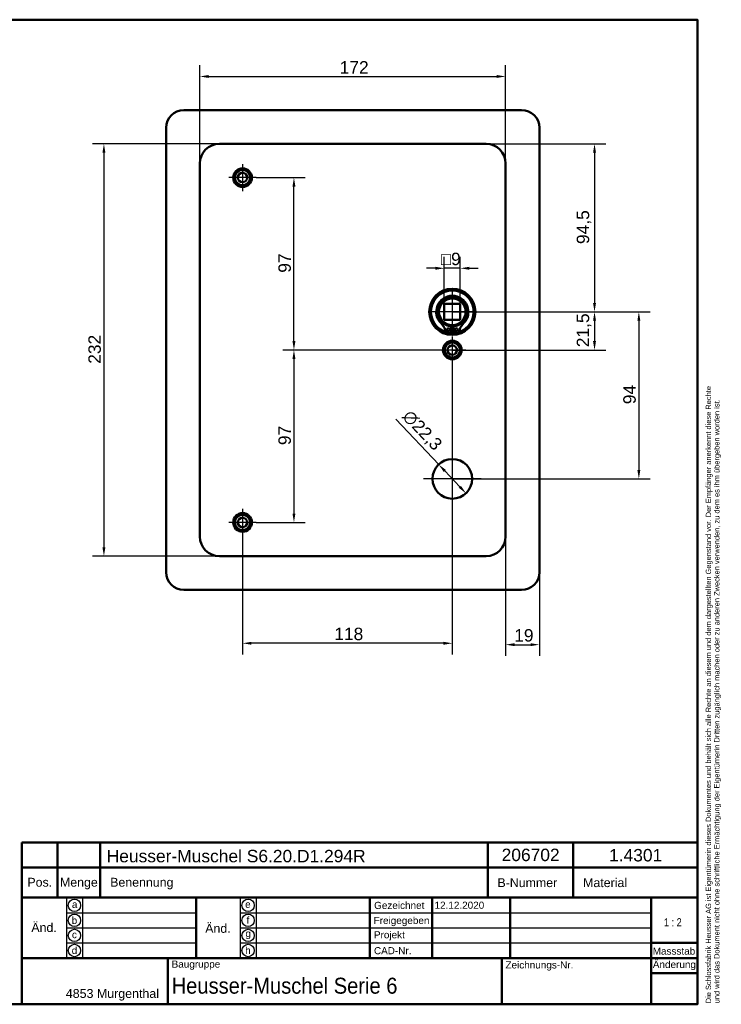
# Model space of a CAD drawing. Header units: millimetres. Extents: x 20 to 833, y 20 to 574.
# Tile 4 of 4: x 439 to 833, y 20 to 574. Entities that reach past the tile are written whole.
import ezdxf
from ezdxf.enums import TextEntityAlignment as Align

# ---------------------------------------------------------------- set-up
doc = ezdxf.new("R2010")
doc.units = ezdxf.units.MM
doc.header["$LTSCALE"] = 2
for name, color, linetype, lineweight in [('Bemaßungen(DIN)', 7, 'Continuous', 25), ('Mittelpunktmarkierung(DIN)', 7, 'Continuous', 25), ('Sichtbare Kanten(DIN)', 7, 'Continuous', 50), ('Skizziergeometrie(DIN)', 7, 'Continuous', 50), ('Skizzierlinie(DIN)', 7, 'Continuous', 25), ('Symbole(DIN)', 7, 'Continuous', 25)]:
    doc.layers.add(name, color=color, linetype=linetype, lineweight=lineweight)
doc.styles.add('Aktuell-DIN', font='arial.ttf')
doc.styles.add('STANDARD-DIN~0', font='arial.ttf')
doc.styles.add('Textstil10', font='arial.ttf')
doc.styles.add('Textstil41', font='arial.ttf', dxfattribs={"width": 0.8})
doc.styles.add('Textstil83', font='arial.ttf', dxfattribs={"width": 0.8})
doc.dimstyles.new('CAD-LAN', dxfattribs={"dimscale": 2, "dimtxt": 3.5, "dimasz": 2.5, "dimexe": 3.175, "dimexo": 0, "dimgap": 0.8, "dimtad": 1, "dimrnd": 1e-08, "dimtxsty": 'STANDARD-DIN~0', "dimcen": 0.09, "dimdle": 10, "dimclrd": 250, "dimclre": 250, "dimclrt": 250, "dimadec": 0, "dimazin": 2, "dimtfac": 1, "dimtmove": 0, "dimatfit": 3, "dimfxl": 1, "dimtolj": 1, "dimtzin": 0, "dimlwd": 25, "dimlwe": 25, "dimarcsym": 0})

# ---------------------------------------------------------------- blocks, each defined once
blk = doc.blocks.new('Ränder Standardrahmen')
at = {"layer": 'Skizziergeometrie(DIN)', "flags": 128}
blk.add_lwpolyline([(10, 10), (10, 287), (410, 287), (410, 10), (10, 10)], dxfattribs=at)
blk = doc.blocks.new('Schriftfelder Heusser')
at = {"layer": 'Skizziergeometrie(DIN)'}
for p, q in [((101, 229.92), (101, 236.92)), ((101, 236.92), (291, 236.92)), ((111, 229.92), (111, 236.92)), ((123, 229.92), (123, 236.92)), ((232, 229.92), (232, 236.92)), ((256, 229.92), (256, 236.92)), ((291, 236.92), (291, 229.92)), ((101, 191.42), (101, 229.92)), ((101, 229.92), (291, 229.92)), ((111, 229.92), (111, 221.42)), ((123, 229.92), (123, 221.42)), ((232, 229.92), (232, 221.42)), ((256, 229.92), (256, 221.42)), ((291, 229.92), (291, 191.42)), ((101, 221.42), (291, 221.42)), ((150, 221.42), (150, 204.42)), ((198.85, 221.42), (198.85, 204.42)), ((216.35, 221.42), (216.35, 204.42)), ((238.35, 221.42), (238.35, 204.42)), ((278, 221.42), (278, 191.42)), ((278, 208.67), (291, 208.67)), ((101, 204.42), (291, 204.42)), ((142, 204.42), (142, 191.42)), ((236, 204.42), (236, 191.42)), ((278, 200.17), (291, 200.17)), ((291, 191.42), (101, 191.42))]:
    blk.add_line(p, q, dxfattribs=at)
at = {"layer": 'Skizzierlinie(DIN)'}
for p, q in [((113.5, 221.42), (113.5, 204.42)), ((118, 221.42), (118, 204.42)), ((162.35, 221.42), (162.35, 204.42)), ((166.85, 221.42), (166.85, 204.42)), ((113.5, 217.17), (150, 217.17)), ((162.35, 217.17), (278, 217.17)), ((113.5, 212.92), (150, 212.92)), ((162.35, 212.92), (278, 212.92)), ((113.5, 208.67), (150, 208.67)), ((162.35, 208.67), (278, 208.67))]:
    blk.add_line(p, q, dxfattribs=at)
for centre in [(115.75, 219.25), (164.6, 219.25), (115.75, 215.04), (164.6, 215.04), (115.75, 210.79), (164.6, 210.79), (115.75, 206.54), (164.6, 206.54)]:
    blk.add_circle(centre, 1.75, dxfattribs=at)
at = {"layer": 'Symbole(DIN)', "color": 7, "insert": (293.33, 191.7), "char_height": 1.5, "width": 182.3003, "attachment_point": 1, "rotation": 90, "line_spacing_factor": 0.944221, "style": 'Aktuell-DIN'}
blk.add_mtext('\\fArial|b0|i0;\\H1.5000;Die Schlossfabrik Heusser AG ist Eigentümerin dieses Dokumentes und behält sich alle Rechte an diesem und dem dargestellten Gegenstand vor. Der Empfänger anerkennt diese Rechte\\Pund wird das Dokument nicht ohne schriftliche Ermächtigung der Eigentümerin Dritten zugänglich machen oder zu anderen Zwecken verwenden, zu dem es ihm übergeben worden ist.\\P ', dxfattribs=at)
at = {"layer": 'Symbole(DIN)', "color": 179, "true_color": 0x262659, "style": 'Aktuell-DIN'}
for s, insert, char_height, attachment_point in [('B-Nummer', (234.74, 225.62), 2.489, 4), ('Material', (265.02, 225.62), 2.489, 5), ('Pos.', (106, 227), 2.489, 2), ('Menge', (117, 227), 2.489, 2), ('Benennung', (125.81, 225.38), 2.489, 4), ('\\fArial|b0|i0;a', (115.81, 219.53), 2, 5), ('\\fArial|b0|i0;e', (164.54, 219.53), 2, 5), ('\\fArial|b0|i0;Gezeichnet', (200.05, 219.23), 2, 4), ('\\fArial|b0|i0;b', (115.75, 215), 2, 5), ('\\fArial|b0|i0;f', (164.55, 215.06), 2, 5), ('\\fArial|b0|i0;Freigegeben', (199.92, 216), 2, 1), ('\\fArial|b0|i0;c', (115.75, 211.01), 2, 5), ('\\fArial|b0|i0;g', (164.63, 211.05), 2, 5), ('\\fArial|b0|i0;Projekt', (200, 211.98), 2, 1), ('\\fArial|b0|i0;d', (115.76, 206.55), 2, 5), ('\\fArial|b0|i0;h', (164.55, 206.57), 2, 5), ('\\fArial|b0|i0;CAD-Nr.', (200, 207.5), 2, 1), ('\\fArial|b0|i0;\\H2.0000;Massstab', (284.39, 206.37), 2, 5), ('\\fArial|b0|i0;\\H2.0000;Baugruppe', (143.1, 203.73), 2, 1), ('\\fArial|b0|i0;Zeichnungs-Nr.', (237, 203.5), 2, 1), ('\\fArial|b0|i0;\\H2.5000;4853 Murgenthal', (113.33, 192.46), 2.5, 7)]:
    blk.add_mtext(s, dxfattribs=dict(at, insert=insert, char_height=char_height, attachment_point=attachment_point))
at = {"layer": 'Symbole(DIN)', "color": 179, "true_color": 0x262659, "attachment_point": 5, "style": 'Aktuell-DIN'}
for s, insert, char_height, width in [('Änd.', (107.21, 213), 2.489, 12.3494), ('Änd.', (156.12, 212.76), 2.489, 12.3494), ('\\fArial|b0|i0;Änderung', (284.51, 202.33), 2, 12.1143)]:
    blk.add_mtext(s, dxfattribs=dict(at, insert=insert, char_height=char_height, width=width))
at = {"layer": 'Symbole(DIN)', "color": 7, "insert": (143.1, 196.62), "char_height": 4.5, "width": 90.18, "attachment_point": 4, "style": 'Aktuell-DIN'}
blk.add_mtext('\\fArial|b0|i0;\\W0.90;\\H4.5000;Heusser-Muschel Serie 6', dxfattribs=at)
at = {"layer": 'Symbole(DIN)', "color": 179, "true_color": 0x262659, "style": 'Textstil10'}
blk.add_attdef('ERSTELLUNGSDATUM_001', (217.04, 218.29), '', height=2, dxfattribs=at)
at = {"layer": 'Symbole(DIN)', "color": 179, "true_color": 0x262659}
for tag, height, style, p in [('AUTOR', 2.49, 'Aktuell-DIN', (240.03, 219.26)), ('KONTROLLDATUM', 2, 'Textstil10', (217.42, 215.04)), ('KONTROLLIERT_VON', 2, 'Textstil10', (239.98, 215.05))]:
    blk.add_attdef(tag, text='', height=height, dxfattribs=dict(at, style=style)).set_placement(p, align=Align.MIDDLE_LEFT)
at = {"layer": 'Symbole(DIN)', "color": 7, "style": 'Textstil83', "width": 0.8}
blk.add_attdef('Anfänglicher_Ansichtsmaßstab_001', (281.57, 213.34), '', height=2.3, dxfattribs=at)
at = {"layer": 'Symbole(DIN)', "color": 179, "true_color": 0x262659, "style": 'Textstil10'}
blk.add_attdef('PROJEKT', text='', height=2, dxfattribs=at).set_placement((217.77, 209.72), align=Align.BOTTOM_LEFT)
at = {"layer": 'Symbole(DIN)', "color": 7, "style": 'Textstil41', "width": 0.8}
blk.add_attdef('STATUS', text='', height=5, dxfattribs=at).set_placement((284.53, 195.86), align=Align.MIDDLE_CENTER)
blk = doc.blocks.new('*D8')
at = {"layer": 'Bemaßungen(DIN)', "color": 250, "linetype": 'Continuous', "lineweight": 25, "true_color": 0x3f3f3f, "transparency": 16777216}
for p, q in [((540.09, 493.14), (540.09, 548.4)), ((712.09, 493.14), (712.09, 548.4)), ((545.09, 542.05), (707.09, 542.05))]:
    blk.add_line(p, q, dxfattribs=at)
at = {"layer": 'Bemaßungen(DIN)', "color": 250, "linetype": 'Continuous', "true_color": 0x3f3f3f, "transparency": 16777216}
for points in [[(545.09, 542.88), (545.09, 541.22), (540.09, 542.05)], [(707.09, 542.88), (707.09, 541.22), (712.09, 542.05)]]:
    blk.add_solid(points, dxfattribs=at)
at = {"layer": 'Defpoints', "color": 0, "linetype": 'Continuous', "transparency": 16777216}
for p in [(712.09, 542.05), (540.09, 493.14), (712.09, 493.14)]:
    blk.add_point(p, dxfattribs=at)
at = {"layer": 'Bemaßungen(DIN)', "color": 250, "linetype": 'Continuous', "lineweight": 25, "true_color": 0x3f3f3f, "transparency": 16777216, "insert": (618.72, 550.68), "char_height": 7, "attachment_point": 1, "style": 'STANDARD-DIN~0'}
blk.add_mtext('\\A1;172', dxfattribs=at)
blk = doc.blocks.new('*D9')
at = {"layer": 'Bemaßungen(DIN)', "color": 250, "linetype": 'Continuous', "lineweight": 25, "true_color": 0x3f3f3f, "transparency": 16777216}
for p, q in [((551.09, 504.14), (479.74, 504.14)), ((486.09, 499.14), (486.09, 277.14)), ((551.09, 272.14), (479.74, 272.14))]:
    blk.add_line(p, q, dxfattribs=at)
at = {"layer": 'Bemaßungen(DIN)', "color": 250, "linetype": 'Continuous', "true_color": 0x3f3f3f, "transparency": 16777216}
for points in [[(485.25, 499.14), (486.92, 499.14), (486.09, 504.14)], [(485.25, 277.14), (486.92, 277.14), (486.09, 272.14)]]:
    blk.add_solid(points, dxfattribs=at)
at = {"layer": 'Defpoints', "color": 0, "linetype": 'Continuous', "transparency": 16777216}
for p in [(551.09, 504.14), (486.09, 272.14), (551.09, 272.14)]:
    blk.add_point(p, dxfattribs=at)
at = {"layer": 'Bemaßungen(DIN)', "color": 250, "linetype": 'Continuous', "lineweight": 25, "true_color": 0x3f3f3f, "transparency": 16777216, "insert": (477.33, 380.38), "char_height": 7, "attachment_point": 1, "rotation": 90, "style": 'STANDARD-DIN~0'}
blk.add_mtext('\\A1;232', dxfattribs=at)
blk = doc.blocks.new('*D10')
at = {"layer": 'Bemaßungen(DIN)', "color": 250, "linetype": 'Continuous', "lineweight": 25, "true_color": 0x3f3f3f, "transparency": 16777216}
for p, q in [((701.09, 504.14), (768.44, 504.14)), ((762.09, 499.14), (762.09, 414.64)), ((682.09, 409.64), (768.44, 409.64))]:
    blk.add_line(p, q, dxfattribs=at)
at = {"layer": 'Bemaßungen(DIN)', "color": 250, "linetype": 'Continuous', "true_color": 0x3f3f3f, "transparency": 16777216}
for points in [[(761.25, 499.14), (762.92, 499.14), (762.09, 504.14)], [(761.25, 414.64), (762.92, 414.64), (762.09, 409.64)]]:
    blk.add_solid(points, dxfattribs=at)
at = {"layer": 'Defpoints', "color": 0, "linetype": 'Continuous', "transparency": 16777216}
for p in [(701.09, 504.14), (682.09, 409.64), (762.09, 409.64)]:
    blk.add_point(p, dxfattribs=at)
at = {"layer": 'Bemaßungen(DIN)', "color": 250, "linetype": 'Continuous', "lineweight": 25, "true_color": 0x3f3f3f, "transparency": 16777216, "insert": (752.07, 447.77), "char_height": 7, "attachment_point": 1, "rotation": 90, "style": 'STANDARD-DIN~0'}
blk.add_mtext('\\A1;94,5', dxfattribs=at)
blk = doc.blocks.new('*D11')
at = {"layer": 'Bemaßungen(DIN)', "color": 250, "linetype": 'Continuous', "lineweight": 25, "true_color": 0x3f3f3f, "transparency": 16777216}
for p, q in [((682.09, 409.64), (768.44, 409.64)), ((762.09, 404.64), (762.09, 393.14)), ((682.09, 388.14), (768.44, 388.14))]:
    blk.add_line(p, q, dxfattribs=at)
at = {"layer": 'Bemaßungen(DIN)', "color": 250, "linetype": 'Continuous', "true_color": 0x3f3f3f, "transparency": 16777216}
for points in [[(761.25, 404.64), (762.92, 404.64), (762.09, 409.64)], [(761.25, 393.14), (762.92, 393.14), (762.09, 388.14)]]:
    blk.add_solid(points, dxfattribs=at)
at = {"layer": 'Defpoints', "color": 0, "linetype": 'Continuous', "transparency": 16777216}
for p in [(682.09, 409.64), (682.09, 388.14), (762.09, 388.14)]:
    blk.add_point(p, dxfattribs=at)
at = {"layer": 'Bemaßungen(DIN)', "color": 250, "linetype": 'Continuous', "lineweight": 25, "true_color": 0x3f3f3f, "transparency": 16777216, "insert": (752.07, 389.71), "char_height": 7, "attachment_point": 1, "rotation": 90, "style": 'STANDARD-DIN~0'}
blk.add_mtext('\\A1;21,5', dxfattribs=at)
blk = doc.blocks.new('*D12')
at = {"layer": 'Bemaßungen(DIN)', "color": 250, "linetype": 'Continuous', "lineweight": 25, "true_color": 0x3f3f3f, "transparency": 16777216}
for p, q in [((682.09, 409.64), (793.37, 409.64)), ((787.02, 404.64), (787.02, 320.64)), ((682.09, 315.64), (793.37, 315.64))]:
    blk.add_line(p, q, dxfattribs=at)
at = {"layer": 'Bemaßungen(DIN)', "color": 250, "linetype": 'Continuous', "true_color": 0x3f3f3f, "transparency": 16777216}
for points in [[(786.19, 404.64), (787.85, 404.64), (787.02, 409.64)], [(786.19, 320.64), (787.85, 320.64), (787.02, 315.64)]]:
    blk.add_solid(points, dxfattribs=at)
at = {"layer": 'Defpoints', "color": 0, "linetype": 'Continuous', "transparency": 16777216}
for p in [(682.09, 409.64), (682.09, 315.64), (787.02, 315.64)]:
    blk.add_point(p, dxfattribs=at)
at = {"layer": 'Bemaßungen(DIN)', "color": 250, "linetype": 'Continuous', "lineweight": 25, "true_color": 0x3f3f3f, "transparency": 16777216, "insert": (778.27, 357.64), "char_height": 7, "attachment_point": 1, "rotation": 90, "style": 'STANDARD-DIN~0'}
blk.add_mtext('\\A1;94', dxfattribs=at)
blk = doc.blocks.new('*D13')
at = {"layer": 'Bemaßungen(DIN)', "color": 250, "linetype": 'Continuous', "lineweight": 25, "true_color": 0x3f3f3f, "transparency": 16777216}
for p, q in [((571.74, 485.14), (599.35, 485.14)), ((593, 393.14), (593, 480.14)), ((682.09, 388.14), (586.65, 388.14))]:
    blk.add_line(p, q, dxfattribs=at)
at = {"layer": 'Bemaßungen(DIN)', "color": 250, "linetype": 'Continuous', "true_color": 0x3f3f3f, "transparency": 16777216}
for points in [[(592.17, 480.14), (593.83, 480.14), (593, 485.14)], [(592.17, 393.14), (593.83, 393.14), (593, 388.14)]]:
    blk.add_solid(points, dxfattribs=at)
at = {"layer": 'Defpoints', "color": 0, "linetype": 'Continuous', "transparency": 16777216}
for p in [(571.74, 485.14), (593, 485.14), (682.09, 388.14)]:
    blk.add_point(p, dxfattribs=at)
at = {"layer": 'Bemaßungen(DIN)', "color": 250, "linetype": 'Continuous', "lineweight": 25, "true_color": 0x3f3f3f, "transparency": 16777216, "insert": (584.25, 431.63), "char_height": 7, "attachment_point": 1, "rotation": 90, "style": 'STANDARD-DIN~0'}
blk.add_mtext('\\A1;97', dxfattribs=at)
blk = doc.blocks.new('*D14')
at = {"layer": 'Bemaßungen(DIN)', "color": 250, "linetype": 'Continuous', "lineweight": 25, "true_color": 0x3f3f3f, "transparency": 16777216}
for p, q in [((682.09, 388.14), (586.65, 388.14)), ((593, 383.14), (593, 296.14)), ((571.74, 291.14), (599.35, 291.14))]:
    blk.add_line(p, q, dxfattribs=at)
at = {"layer": 'Bemaßungen(DIN)', "color": 250, "linetype": 'Continuous', "true_color": 0x3f3f3f, "transparency": 16777216}
for points in [[(592.17, 383.14), (593.83, 383.14), (593, 388.14)], [(592.17, 296.14), (593.83, 296.14), (593, 291.14)]]:
    blk.add_solid(points, dxfattribs=at)
at = {"layer": 'Defpoints', "color": 0, "linetype": 'Continuous', "transparency": 16777216}
for p in [(682.09, 388.14), (571.74, 291.14), (593, 291.14)]:
    blk.add_point(p, dxfattribs=at)
at = {"layer": 'Bemaßungen(DIN)', "color": 250, "linetype": 'Continuous', "lineweight": 25, "true_color": 0x3f3f3f, "transparency": 16777216, "insert": (584.25, 334.63), "char_height": 7, "attachment_point": 1, "rotation": 90, "style": 'STANDARD-DIN~0'}
blk.add_mtext('\\A1;97', dxfattribs=at)
blk = doc.blocks.new('*D15')
at = {"layer": 'Bemaßungen(DIN)', "color": 250, "linetype": 'Continuous', "lineweight": 25, "true_color": 0x3f3f3f, "transparency": 16777216}
for p, q in [((682.09, 380.49), (682.09, 216.79)), ((564.09, 283.49), (564.09, 216.79)), ((677.09, 223.14), (569.09, 223.14))]:
    blk.add_line(p, q, dxfattribs=at)
at = {"layer": 'Bemaßungen(DIN)', "color": 250, "linetype": 'Continuous', "true_color": 0x3f3f3f, "transparency": 16777216}
for points in [[(569.09, 223.97), (569.09, 222.31), (564.09, 223.14)], [(677.09, 223.97), (677.09, 222.31), (682.09, 223.14)]]:
    blk.add_solid(points, dxfattribs=at)
at = {"layer": 'Defpoints', "color": 0, "linetype": 'Continuous', "transparency": 16777216}
for p in [(682.09, 380.49), (564.09, 283.49), (564.09, 223.14)]:
    blk.add_point(p, dxfattribs=at)
at = {"layer": 'Bemaßungen(DIN)', "color": 250, "linetype": 'Continuous', "lineweight": 25, "true_color": 0x3f3f3f, "transparency": 16777216, "insert": (615.68, 231.89), "char_height": 7, "attachment_point": 1, "style": 'STANDARD-DIN~0'}
blk.add_mtext('\\A1;118', dxfattribs=at)
blk = doc.blocks.new('*D16')
at = {"layer": 'Bemaßungen(DIN)', "color": 250, "linetype": 'Continuous', "lineweight": 25, "true_color": 0x3f3f3f, "transparency": 16777216}
for p, q in [((712.09, 283.14), (712.09, 216)), ((731.09, 263.14), (731.09, 216)), ((717.09, 222.35), (726.09, 222.35))]:
    blk.add_line(p, q, dxfattribs=at)
at = {"layer": 'Bemaßungen(DIN)', "color": 250, "linetype": 'Continuous', "true_color": 0x3f3f3f, "transparency": 16777216}
for points in [[(717.09, 223.19), (717.09, 221.52), (712.09, 222.35)], [(726.09, 223.19), (726.09, 221.52), (731.09, 222.35)]]:
    blk.add_solid(points, dxfattribs=at)
at = {"layer": 'Defpoints', "color": 0, "linetype": 'Continuous', "transparency": 16777216}
for p in [(712.09, 283.14), (731.09, 263.14), (731.09, 222.35)]:
    blk.add_point(p, dxfattribs=at)
at = {"layer": 'Bemaßungen(DIN)', "color": 250, "linetype": 'Continuous', "lineweight": 25, "true_color": 0x3f3f3f, "transparency": 16777216, "insert": (716.9, 231.1), "char_height": 7, "attachment_point": 1, "style": 'STANDARD-DIN~0'}
blk.add_mtext('\\A1;19', dxfattribs=at)
blk = doc.blocks.new('*D17')
at = {"layer": 'Bemaßungen(DIN)', "color": 250, "linetype": 'Continuous', "lineweight": 25, "true_color": 0x3f3f3f, "transparency": 16777216}
for p, q in [((674.42, 323.74), (650.23, 349.3)), ((686.32, 311.17), (677.86, 320.11))]:
    blk.add_line(p, q, dxfattribs=at)
at = {"layer": 'Bemaßungen(DIN)', "color": 250, "linetype": 'Continuous', "true_color": 0x3f3f3f, "transparency": 16777216}
for points in [[(678.47, 320.68), (677.25, 319.53), (674.42, 323.74)], [(686.92, 311.75), (685.71, 310.6), (689.75, 307.54)]]:
    blk.add_solid(points, dxfattribs=at)
at = {"layer": 'Defpoints', "color": 0, "linetype": 'Continuous', "transparency": 16777216}
for p in [(674.42, 323.74), (689.75, 307.54)]:
    blk.add_point(p, dxfattribs=at)
at = {"layer": 'Bemaßungen(DIN)', "color": 250, "linetype": 'Continuous', "lineweight": 25, "true_color": 0x3f3f3f, "transparency": 16777216, "insert": (658.77, 355.18), "char_height": 7, "attachment_point": 1, "rotation": 313.4261, "style": 'STANDARD-DIN~0'}
blk.add_mtext('\\A1;∅22,3', dxfattribs=at)
blk = doc.blocks.new('*D18')
at = {"layer": 'Bemaßungen(DIN)', "color": 250, "linetype": 'Continuous', "lineweight": 25, "true_color": 0x3f3f3f, "transparency": 16777216}
for p, q in [((677.59, 414.14), (677.59, 440.49)), ((686.59, 414.14), (686.59, 440.49)), ((672.59, 434.14), (667.59, 434.14)), ((686.59, 434.14), (677.59, 434.14)), ((691.59, 434.14), (696.59, 434.14))]:
    blk.add_line(p, q, dxfattribs=at)
at = {"layer": 'Bemaßungen(DIN)', "color": 250, "linetype": 'Continuous', "true_color": 0x3f3f3f, "transparency": 16777216}
for points in [[(672.59, 434.97), (672.59, 433.31), (677.59, 434.14)], [(691.59, 434.97), (691.59, 433.31), (686.59, 434.14)]]:
    blk.add_solid(points, dxfattribs=at)
at = {"layer": 'Defpoints', "color": 0, "linetype": 'Continuous', "transparency": 16777216}
for p in [(677.59, 434.14), (677.59, 414.14), (686.59, 414.14)]:
    blk.add_point(p, dxfattribs=at)
at = {"layer": 'Bemaßungen(DIN)', "color": 250, "linetype": 'Continuous', "lineweight": 25, "true_color": 0x3f3f3f, "transparency": 16777216, "insert": (675.72, 442.89), "char_height": 7, "attachment_point": 1, "style": 'STANDARD-DIN~0'}
blk.add_mtext('\\A1;\\fAIGDT|b0|i0;\\H7.0000;o\\fArial|b0|i0;\\H7.0000;9', dxfattribs=at)

msp = doc.modelspace()

# ---------------------------------------------------------------- linework, layer by layer
at = {"layer": 'Mittelpunktmarkierung(DIN)', "linetype": 'Continuous'}
for p, q in [((564.088, 492.791), (564.088, 477.491)), ((571.738, 485.141), (556.438, 485.141)), ((682.088, 422.141), (682.088, 397.141)), ((694.588, 409.641), (669.588, 409.641)), ((682.088, 395.791), (682.088, 380.491)), ((689.738, 388.141), (674.438, 388.141)), ((682.088, 331.791), (682.088, 299.491)), ((698.238, 315.641), (665.938, 315.641)), ((564.088, 298.791), (564.088, 283.491)), ((571.738, 291.141), (556.438, 291.141))]:
    msp.add_line(p, q, dxfattribs=at)
at = {"layer": 'Sichtbare Kanten(DIN)'}
for p, q in [((531.088, 523.141), (721.088, 523.141)), ((521.088, 263.141), (521.088, 513.141)), ((731.088, 513.141), (731.088, 263.141)), ((701.088, 504.141), (551.088, 504.141)), ((540.088, 493.141), (540.088, 283.141)), ((712.088, 283.141), (712.088, 493.141)), ((686.588, 414.141), (677.588, 414.141)), ((677.588, 414.141), (677.588, 405.141)), ((686.588, 405.141), (686.588, 414.141)), ((677.588, 405.141), (686.588, 405.141)), ((681.471, 401.383), (681.471, 397.683)), ((682.704, 397.683), (682.704, 401.383)), ((681.471, 397.683), (678.447, 397.683)), ((685.728, 397.683), (682.704, 397.683)), ((551.088, 272.141), (701.088, 272.141)), ((721.088, 253.141), (531.088, 253.141))]:
    msp.add_line(p, q, dxfattribs=at)
for centre, radius in [((564.088, 485.141), 5.25), ((564.088, 485.141), 4.25), ((564.088, 485.141), 2.65), ((682.088, 409.641), 13), ((682.088, 409.641), 12.5), ((682.088, 409.641), 8), ((682.088, 409.641), 7.5), ((679.856, 399.533), 0.85), ((684.319, 399.533), 0.85), ((682.088, 388.141), 5.25), ((682.088, 388.141), 4.25), ((682.088, 388.141), 2.65), ((682.088, 315.641), 11.15), ((564.088, 291.141), 5.25), ((564.088, 291.141), 4.25), ((564.088, 291.141), 2.65)]:
    msp.add_circle(centre, radius, dxfattribs=at)
for centre, radius, start, end in [((531.088, 513.141), 10, 90, 180), ((721.088, 513.141), 10, 0, 90), ((551.088, 493.141), 11, 90, 180), ((701.088, 493.141), 11, 0, 90), ((682.088, 409.641), 12, 288.17213, 251.82787), ((682.088, 409.641), 9.017, 314.1409, 225.8591), ((682.088, 408.908), 7.55, 215.6871, 265.31499), ((682.088, 408.908), 7.55, 274.68501, 324.3129), ((669.765, 396.943), 8.678, 4.96705, 45.8591), ((682.088, 409.641), 8.2, 243.63056, 296.36944), ((682.088, 409.641), 9, 266.0711, 273.9289), ((694.41, 396.943), 8.678, 134.1409, 175.03295), ((682.088, 409.641), 12, 265.21102, 274.78898), ((551.088, 283.141), 11, 180, 270), ((701.088, 283.141), 11, 270, 0), ((531.088, 263.141), 10, 180, 270), ((721.088, 263.141), 10, 270, 0)]:
    msp.add_arc(centre, radius, start, end, dxfattribs=at)

# ---------------------------------------------------------------- block references
at = {"xscale": 2, "yscale": 2, "zscale": 2}
msp.add_blockref('Ränder Standardrahmen', (0, 0), dxfattribs=at)
msp.add_blockref('Schriftfelder Heusser', (238, -362.833), dxfattribs=at).add_auto_attribs({'ERSTELLUNGSDATUM_001': '12.12.2020', 'Anfänglicher_Ansichtsmaßstab_001': '1 : 2'})

# ---------------------------------------------------------------- texts
at = {"layer": 'Symbole(DIN)', "color": 7, "char_height": 7, "attachment_point": 1, "style": 'Aktuell-DIN'}
for s, insert, width in [('{\\fArial|b0|i0;\\H7.0000;Heusser-Muschel S6.20.D1.294R}', (487.659, 106.906), 145.65549), ('{\\fArial|b0|i0;\\H7.0000;206702}', (709.83, 107.58), 32.62043), ('{\\fArial|b0|i0;\\H7.0000;1.4301}', (770.274, 107.401), 29.89939)]:
    msp.add_mtext(s, dxfattribs=dict(at, insert=insert, width=width))

# ---------------------------------------------------------------- dimensions: what is measured, and where the dimension line sits
at = {"layer": 'Bemaßungen(DIN)', "color": 250, "linetype": 'Continuous', "lineweight": 25, "true_color": 0x3f3f3f}
for base, p1, p2, angle, picture, middle in [((712.088, 542.049), (540.088, 493.141), (712.088, 493.141), 180, '*D8', (626.088, 542.049)), ((486.088, 272.141), (551.088, 504.141), (551.088, 272.141), 90, '*D9', (486.088, 388.141)), ((762.088, 409.641), (701.088, 504.141), (682.088, 409.641), 90, '*D10', (762.088, 456.891)), ((593.001, 485.141), (682.088, 388.141), (571.738, 485.141), 90, '*D13', (593.001, 436.641)), ((762.088, 388.141), (682.088, 409.641), (682.088, 388.141), 90, '*D11', (762.088, 398.891)), ((787.02, 315.641), (682.088, 409.641), (682.088, 315.641), 90, '*D12', (787.02, 362.641)), ((593.001, 291.141), (682.088, 388.141), (571.738, 291.141), 90, '*D14', (593.001, 339.641)), ((564.088, 223.141), (682.088, 380.491), (564.088, 283.491), 180, '*D15', (623.088, 223.141))]:
    dim = msp.add_linear_dim(base=base, p1=p1, p2=p2, angle=angle, dimstyle='CAD-LAN', override={"dimgap": 0.8, "dimdec": 2, "dimtol": 0, "dimlim": 0, "dimtp": 0, "dimtm": 0, "dimtdec": 2, "dimtofl": 0, "dimatfit": 1}, dxfattribs=at)
    dim.commit()
    dim.dimension.update_dxf_attribs({"geometry": picture, "text_midpoint": middle, "dimtype": 160})
dim = msp.add_linear_dim(base=(677.588, 434.141), p1=(686.588, 414.141), p2=(677.588, 414.141), angle=180, text='\\fAIGDT|b0|i0;\\H7.0000;o\\fArial|b0|i0;\\H7.0000;<>', dimstyle='CAD-LAN', override={"dimgap": 0.8, "dimdec": 2, "dimtol": 0, "dimlim": 0, "dimtp": 0, "dimtm": 0, "dimtdec": 2, "dimtofl": 1, "dimatfit": 1}, dxfattribs=at)
dim.commit()
dim.dimension.update_dxf_attribs({"geometry": '*D18', "text_midpoint": (682.088, 434.141), "dimtype": 160})
dim = msp.add_diameter_dim_2p(p1=(689.752, 307.543), p2=(674.423, 323.739), dimstyle='CAD-LAN', override={"dimgap": 0.8, "dimdec": 2, "dimlfac": 1, "dimtol": 0, "dimlim": 0, "dimtp": 0, "dimtm": 0, "dimtdec": 2, "dimatfit": 2}, dxfattribs=at)
dim.commit()
dim.dimension.update_dxf_attribs({"geometry": '*D17', "text_midpoint": (660.196, 338.77), "dimtype": 163})
dim = msp.add_linear_dim(base=(731.088, 222.355), p1=(712.088, 283.141), p2=(731.088, 263.141), dimstyle='CAD-LAN', override={"dimgap": 0.8, "dimdec": 2, "dimtol": 0, "dimlim": 0, "dimtp": 0, "dimtm": 0, "dimtdec": 2, "dimtofl": 0, "dimatfit": 1}, dxfattribs=at)
dim.commit()
dim.dimension.update_dxf_attribs({"geometry": '*D16', "text_midpoint": (721.588, 222.355), "dimtype": 160})

doc.saveas('drawing.dxf')
